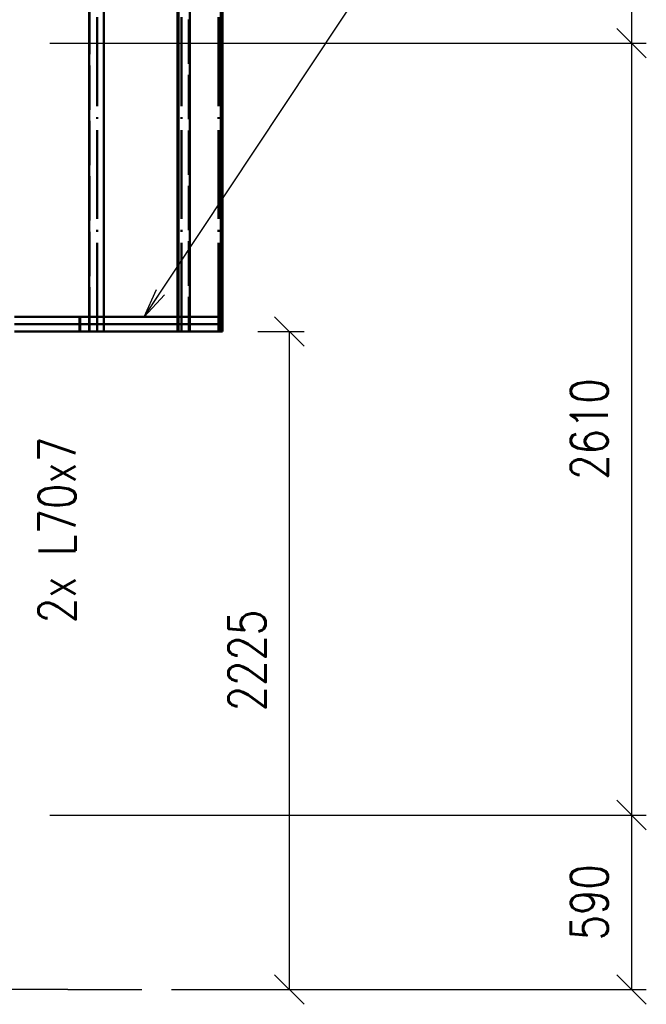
# Paper-space layout 'Layout1' of a CAD drawing. Extents: x -2 to 1033, y -36 to 596.
# Tile 41 of 256: x 289 to 331, y 110 to 177. Entities that reach past the tile are written whole.
import ezdxf

# ---------------------------------------------------------------- set-up
doc = ezdxf.new("R2010")
doc.units = 0
for name, pattern in [('ACAD_ISO02W100', [15, 12, -3]), ('ACAD_ISO04W100', [30.5, 24, -3, 0.5, -3]), ('HP_01_CER_B', [8, 5, -1, 1, -1])]:
    doc.linetypes.add(name, pattern=pattern)
doc.layers.get('0').update_dxf_attribs({"linetype": 'CONTINUOUS'})
doc.layers.get('DEFPOINTS').update_dxf_attribs({"color": 132, "linetype": 'CONTINUOUS'})
for name, color, linetype, lineweight in [('SS_KOTY', 3, 'CONTINUOUS', 25), ('SS_OSY_025', 7, 'HP_01_CER_B', 25), ('SS_POPIS_PROFILU', 13, 'CONTINUOUS', 25), ('SS_ZEBRIK KOŠ', 75, 'CONTINUOUS', 50)]:
    doc.layers.add(name, color=color, linetype=linetype, lineweight=lineweight)
doc.styles.add('ROMANS', font='romans.shx', dxfattribs={"width": 0.8})
doc.styles.add('romans.shx', font='romans.shx', dxfattribs={"height": 5})
doc.dimstyles.new('A-1_(2.5)_50AS', dxfattribs={"dimtxt": 2.5, "dimasz": 2, "dimexe": 1, "dimexo": 2, "dimgap": 0, "dimtad": 0, "dimdec": 1, "dimlfac": 50, "dimrnd": 1, "dimtxsty": 'ROMANS', "dimblk1": 'OBLIQUE', "dimblk2": 'OBLIQUE', "dimsah": 1, "dimcen": 2, "dimclrd": 256, "dimclre": 256, "dimclrt": 256, "dimadec": 1, "dimazin": 2, "dimtfac": 0.714286, "dimtdec": 1, "dimtmove": 0, "dimatfit": 3, "dimldrblk": 'OPEN', "dimfxl": 1, "dimtvp": 1.142857, "dimtfill": 1, "dimtolj": 1, "dimlwd": -1, "dimlwe": -1, "dimarcsym": 0})

# ---------------------------------------------------------------- blocks, each defined once
blk = doc.blocks.new('_Oblique')
at = {"color": 0, "linetype": 'ByBlock', "lineweight": -2}
blk.add_line((-0.5, -0.5), (0.5, 0.5), dxfattribs=at)
blk = doc.blocks.new('*D14')
at = {"layer": 'DEFPOINTS', "color": 0, "transparency": 16777216}
for p in [(302.674, 155.493, -8344.7), (306.808, 155.493), (296.824, 110.993)]:
    blk.add_point(p, dxfattribs=at)
at = {"layer": 'SS_KOTY', "transparency": 16777216}
for p, q in [((304.674, 155.493), (307.808, 155.493)), ((306.808, 110.993), (306.808, 155.493)), ((298.824, 110.993), (307.808, 110.993))]:
    blk.add_line(p, q, dxfattribs=at)
at = {"layer": 'SS_KOTY', "transparency": 16777216, "xscale": 2, "yscale": 2, "zscale": 2}
for p, rotation in [((306.808, 155.493), 90), ((306.808, 110.993), 270)]:
    blk.add_blockref('_Oblique', p, dxfattribs=dict(at, rotation=rotation))
at = {"layer": 'SS_KOTY', "transparency": 16777216, "insert": (303.951, 133.243), "char_height": 2.5, "attachment_point": 5, "rotation": 90, "style": 'ROMANS', "bg_fill": 3, "box_fill_scale": 1.1, "bg_fill_color": 256, "bg_fill_true_color": 13158600, "bg_fill_transparency": 0}
blk.add_mtext('\\A1;2225', dxfattribs=at)
blk = doc.blocks.new('_OPEN')
at = {"color": 0, "linetype": 'ByBlock'}
for p, q in [((-1, 0.167), (0, 0)), ((0, 0), (-1, -0.167)), ((0, 0), (-1, 0))]:
    blk.add_line(p, q, dxfattribs=at)
blk = doc.blocks.new('*D16')
at = {"layer": 'DEFPOINTS', "color": 0, "transparency": 16777216}
for p in [(288.614, 258.993), (288.614, 174.993), (329.957, 174.993)]:
    blk.add_point(p, dxfattribs=at)
at = {"layer": 'SS_KOTY', "transparency": 16777216}
for p, q in [((290.614, 258.993), (330.957, 258.993)), ((329.957, 258.993), (329.957, 174.993)), ((290.614, 174.993), (330.957, 174.993))]:
    blk.add_line(p, q, dxfattribs=at)
at = {"layer": 'SS_KOTY', "transparency": 16777216, "xscale": 2, "yscale": 2, "zscale": 2}
for p, rotation in [((329.957, 258.993), 90), ((329.957, 174.993), 270)]:
    blk.add_blockref('_Oblique', p, dxfattribs=dict(at, rotation=rotation))
at = {"layer": 'SS_KOTY', "transparency": 16777216, "insert": (327.1, 216.993), "char_height": 2.5, "attachment_point": 5, "rotation": 90, "style": 'ROMANS', "bg_fill": 3, "box_fill_scale": 1.1, "bg_fill_color": 256, "bg_fill_true_color": 13158600, "bg_fill_transparency": 0}
blk.add_mtext('\\A1;4200', dxfattribs=at)
blk = doc.blocks.new('*D17')
at = {"layer": 'DEFPOINTS', "color": 0, "transparency": 16777216}
for p in [(288.614, 174.993), (288.614, 122.793), (329.957, 122.793)]:
    blk.add_point(p, dxfattribs=at)
at = {"layer": 'SS_KOTY', "transparency": 16777216}
for p, q in [((290.614, 174.993), (330.957, 174.993)), ((329.957, 174.993), (329.957, 122.793)), ((290.614, 122.793), (330.957, 122.793))]:
    blk.add_line(p, q, dxfattribs=at)
at = {"layer": 'SS_KOTY', "transparency": 16777216, "xscale": 2, "yscale": 2, "zscale": 2}
for p, rotation in [((329.957, 174.993), 90), ((329.957, 122.793), 270)]:
    blk.add_blockref('_Oblique', p, dxfattribs=dict(at, rotation=rotation))
at = {"layer": 'SS_KOTY', "transparency": 16777216, "insert": (327.1, 148.893), "char_height": 2.5, "attachment_point": 5, "rotation": 90, "style": 'ROMANS', "bg_fill": 3, "box_fill_scale": 1.1, "bg_fill_color": 256, "bg_fill_true_color": 13158600, "bg_fill_transparency": 0}
blk.add_mtext('\\A1;2610', dxfattribs=at)
blk = doc.blocks.new('*D18')
at = {"layer": 'DEFPOINTS', "color": 0, "transparency": 16777216}
for p in [(288.614, 122.793), (296.824, 110.993), (329.957, 110.993)]:
    blk.add_point(p, dxfattribs=at)
at = {"layer": 'SS_KOTY', "transparency": 16777216}
for p, q in [((290.614, 122.793), (330.957, 122.793)), ((329.957, 122.793), (329.957, 110.993)), ((298.824, 110.993), (330.957, 110.993))]:
    blk.add_line(p, q, dxfattribs=at)
at = {"layer": 'SS_KOTY', "transparency": 16777216, "xscale": 2, "yscale": 2, "zscale": 2}
for p, rotation in [((329.957, 122.793), 90), ((329.957, 110.993), 270)]:
    blk.add_blockref('_Oblique', p, dxfattribs=dict(at, rotation=rotation))
at = {"layer": 'SS_KOTY', "transparency": 16777216, "insert": (327.1, 116.893), "char_height": 2.5, "attachment_point": 5, "rotation": 90, "style": 'ROMANS', "bg_fill": 3, "box_fill_scale": 1.1, "bg_fill_color": 256, "bg_fill_true_color": 13158600, "bg_fill_transparency": 0}
blk.add_mtext('\\A1;590', dxfattribs=at)

psp = doc.layouts.get("Layout1")

# ---------------------------------------------------------------- dimensions: what is measured, and where the dimension line sits
at = {"layer": 'SS_KOTY'}
for base, p1, p2, picture, middle in [((329.9571, 174.993), (288.6145, 258.993), (288.6145, 174.993), '*D16', (327.1, 216.993)), ((306.8078, 155.493), (296.8242, 110.993), (302.6745, 155.493, -8344.7), '*D14', (303.9507, 133.243))]:
    dim = psp.add_linear_dim(base=base, p1=p1, p2=p2, angle=90, dimstyle='A-1_(2.5)_50AS', dxfattribs=at)
    dim.commit()
    dim.dimension.update_dxf_attribs({"geometry": picture, "text_midpoint": middle})

# ---------------------------------------------------------------- next in the draw order: dimensions: what is measured, and where the dimension line sits
dim = psp.add_linear_dim(base=(329.9571, 122.793), p1=(288.6145, 174.993), p2=(288.6145, 122.793), angle=90, dimstyle='A-1_(2.5)_50AS', override={"dimtmove": 1}, dxfattribs=at)
dim.commit()
dim.dimension.update_dxf_attribs({"geometry": '*D17', "text_midpoint": (327.1, 148.893)})

# ---------------------------------------------------------------- next in the draw order: linework, layer by layer
at = {"layer": 'SS_POPIS_PROFILU', "color": 0, "linetype": 'ByBlock'}
for p, q in [((296.9811, 156.493), (297.8094, 158.3437)), ((296.9811, 156.493), (298.0871, 158.1594)), ((298.3648, 157.9751), (296.9811, 156.493))]:
    psp.add_line(p, q, dxfattribs=at)
at = {"layer": 'SS_POPIS_PROFILU', "color": 13}
psp.add_lwpolyline([(296.9811, 156.493), (312.1317, 179.321), (323.3698, 179.321)], dxfattribs=at)
at = {"layer": 'SS_ZEBRIK KOŠ', "color": 1, "linetype": 'Continuous', "ltscale": 0.25}
for p, q in [((293.2614, 281.593), (293.2614, 155.493)), ((294.2462, 155.493), (294.2462, 281.593)), ((294.2636, 155.493), (294.2636, 281.593)), ((299.2338, 281.593), (299.2338, 155.493)), ((299.2981, 155.493), (299.2981, 281.593)), ((300.0641, 155.493), (300.0641, 281.593)), ((302.1745, 281.593), (302.1745, 155.493)), ((302.2745, 155.493), (302.2745, 281.593)), ((292.6003, 156.493), (288.2145, 156.493)), ((292.6003, 155.493), (288.2145, 155.493)), ((294.2462, 155.493), (293.2614, 155.493)), ((294.2636, 155.493), (294.2462, 155.493)), ((299.2981, 155.493), (299.2338, 155.493)), ((300.0641, 155.493), (299.2981, 155.493)), ((302.2745, 155.493), (302.1745, 155.493))]:
    psp.add_line(p, q, dxfattribs=at)
at = {"layer": 'SS_ZEBRIK KOŠ', "color": 3, "linetype": 'ACAD_ISO02W100', "ltscale": 0.25}
for p, q in [((293.2788, 155.493), (293.2788, 281.593)), ((299.9999, 281.593), (299.9999, 155.493)), ((292.6543, 155.493), (292.6543, 156.493)), ((293.2726, 156.493), (293.2614, 156.493)), ((293.4436, 156.493), (293.2726, 156.493)), ((293.6155, 156.493), (293.4436, 156.493)), ((293.7883, 156.493), (293.6155, 156.493)), ((293.9618, 156.493), (293.7883, 156.493)), ((294.1359, 156.493), (293.9618, 156.493)), ((294.2635, 156.493), (294.1359, 156.493)), ((299.278, 156.493), (299.2341, 156.493)), ((299.4178, 156.493), (299.278, 156.493)), ((299.5551, 156.493), (299.4178, 156.493)), ((299.6896, 156.493), (299.5551, 156.493)), ((299.8212, 156.493), (299.6896, 156.493)), ((299.95, 156.493), (299.8212, 156.493)), ((300.0643, 156.493), (299.95, 156.493)), ((302.0145, 155.493), (302.0145, 156.493))]:
    psp.add_line(p, q, dxfattribs=at)
at = {"layer": 'SS_ZEBRIK KOŠ', "color": 7, "linetype": 'ACAD_ISO04W100', "ltscale": 0.25}
for p, q in [((293.7989, 155.493), (293.7989, 281.593)), ((293.7989, 155.493), (293.7989, 281.593)), ((299.514, 155.493), (299.514, 281.593)), ((299.514, 155.493), (299.514, 281.593)), ((302.0145, 155.493), (302.0145, 281.593)), ((288.2145, 155.993), (292.6543, 155.993)), ((288.2145, 155.993), (292.6543, 155.993))]:
    psp.add_line(p, q, dxfattribs=at)
at = {"layer": 'SS_ZEBRIK KOŠ', "color": 2, "linetype": 'Continuous', "ltscale": 0.25}
for p, q in [((292.7665, 156.493), (292.6003, 156.493)), ((292.6003, 156.493), (292.6003, 155.493)), ((292.934, 156.493), (292.7665, 156.493)), ((293.1027, 156.493), (292.934, 156.493)), ((293.2614, 156.493), (293.1027, 156.493)), ((294.3105, 156.493), (294.2635, 156.493)), ((294.4856, 156.493), (294.3105, 156.493)), ((294.661, 156.493), (294.4856, 156.493)), ((294.8366, 156.493), (294.661, 156.493)), ((295.0123, 156.493), (294.8366, 156.493)), ((295.188, 156.493), (295.0123, 156.493)), ((295.3636, 156.493), (295.188, 156.493)), ((295.539, 156.493), (295.3636, 156.493)), ((295.7141, 156.493), (295.539, 156.493)), ((295.8888, 156.493), (295.7141, 156.493)), ((296.0629, 156.493), (295.8888, 156.493)), ((296.2364, 156.493), (296.0629, 156.493)), ((296.4092, 156.493), (296.2364, 156.493)), ((296.5811, 156.493), (296.4092, 156.493)), ((296.7521, 156.493), (296.5811, 156.493)), ((296.9221, 156.493), (296.7521, 156.493)), ((297.0908, 156.493), (296.9221, 156.493)), ((297.2584, 156.493), (297.0908, 156.493)), ((297.4246, 156.493), (297.2584, 156.493)), ((297.5893, 156.493), (297.4246, 156.493)), ((297.7525, 156.493), (297.5893, 156.493)), ((297.914, 156.493), (297.7525, 156.493)), ((298.0738, 156.493), (297.914, 156.493)), ((298.2318, 156.493), (298.0738, 156.493)), ((298.3878, 156.493), (298.2318, 156.493)), ((298.5417, 156.493), (298.3878, 156.493)), ((298.6936, 156.493), (298.5417, 156.493)), ((298.8432, 156.493), (298.6936, 156.493)), ((298.9906, 156.493), (298.8432, 156.493)), ((299.1355, 156.493), (298.9906, 156.493)), ((299.2341, 156.493), (299.1355, 156.493)), ((300.0758, 156.493), (300.0643, 156.493)), ((300.1986, 156.493), (300.0758, 156.493)), ((300.3182, 156.493), (300.1986, 156.493)), ((300.4347, 156.493), (300.3182, 156.493)), ((300.5479, 156.493), (300.4347, 156.493)), ((300.6577, 156.493), (300.5479, 156.493)), ((300.7642, 156.493), (300.6577, 156.493)), ((300.8671, 156.493), (300.7642, 156.493)), ((300.9666, 156.493), (300.8671, 156.493)), ((301.0625, 156.493), (300.9666, 156.493)), ((301.1547, 156.493), (301.0625, 156.493)), ((301.2432, 156.493), (301.1547, 156.493)), ((301.328, 156.493), (301.2432, 156.493)), ((301.409, 156.493), (301.328, 156.493)), ((301.4861, 156.493), (301.409, 156.493)), ((301.5593, 156.493), (301.4861, 156.493)), ((301.6286, 156.493), (301.5593, 156.493)), ((301.6939, 156.493), (301.6286, 156.493)), ((301.7552, 156.493), (301.6939, 156.493)), ((301.8124, 156.493), (301.7552, 156.493)), ((301.8655, 156.493), (301.8124, 156.493)), ((301.9145, 156.493), (301.8655, 156.493)), ((301.9594, 156.493), (301.9145, 156.493)), ((302, 156.493), (301.9594, 156.493)), ((302.0365, 156.493), (302, 156.493)), ((302.0687, 156.493), (302.0365, 156.493)), ((302.0967, 156.493), (302.0687, 156.493)), ((302.1204, 156.493), (302.0967, 156.493)), ((302.1398, 156.493), (302.1204, 156.493)), ((302.1549, 156.493), (302.1398, 156.493)), ((302.1658, 156.493), (302.1549, 156.493)), ((302.1723, 156.493), (302.1658, 156.493)), ((302.1745, 156.493), (302.1723, 156.493)), ((292.7665, 155.493), (292.6003, 155.493)), ((292.934, 155.493), (292.7665, 155.493)), ((293.1027, 155.493), (292.934, 155.493)), ((293.2614, 155.493), (293.1027, 155.493)), ((294.3105, 155.493), (294.2635, 155.493)), ((294.4856, 155.493), (294.3105, 155.493)), ((294.661, 155.493), (294.4856, 155.493)), ((294.8366, 155.493), (294.661, 155.493)), ((295.0123, 155.493), (294.8366, 155.493)), ((295.188, 155.493), (295.0123, 155.493)), ((295.3636, 155.493), (295.188, 155.493)), ((295.539, 155.493), (295.3636, 155.493)), ((295.7141, 155.493), (295.539, 155.493)), ((295.8888, 155.493), (295.7141, 155.493)), ((296.0629, 155.493), (295.8888, 155.493)), ((296.2364, 155.493), (296.0629, 155.493)), ((296.4092, 155.493), (296.2364, 155.493)), ((296.5811, 155.493), (296.4092, 155.493)), ((296.7521, 155.493), (296.5811, 155.493)), ((296.9221, 155.493), (296.7521, 155.493)), ((297.0908, 155.493), (296.9221, 155.493)), ((297.2584, 155.493), (297.0908, 155.493)), ((297.4246, 155.493), (297.2584, 155.493)), ((297.5893, 155.493), (297.4246, 155.493)), ((297.7525, 155.493), (297.5893, 155.493)), ((297.914, 155.493), (297.7525, 155.493)), ((298.0738, 155.493), (297.914, 155.493)), ((298.2318, 155.493), (298.0738, 155.493)), ((298.3878, 155.493), (298.2318, 155.493)), ((298.5417, 155.493), (298.3878, 155.493)), ((298.6936, 155.493), (298.5417, 155.493)), ((298.8432, 155.493), (298.6936, 155.493)), ((298.9906, 155.493), (298.8432, 155.493)), ((299.1355, 155.493), (298.9906, 155.493)), ((299.2338, 155.493), (299.1355, 155.493)), ((300.0758, 155.493), (300.0643, 155.493)), ((300.1986, 155.493), (300.0758, 155.493)), ((300.3182, 155.493), (300.1986, 155.493)), ((300.4347, 155.493), (300.3182, 155.493)), ((300.5479, 155.493), (300.4347, 155.493)), ((300.6577, 155.493), (300.5479, 155.493)), ((300.7642, 155.493), (300.6577, 155.493)), ((300.8671, 155.493), (300.7642, 155.493)), ((300.9666, 155.493), (300.8671, 155.493)), ((301.0625, 155.493), (300.9666, 155.493)), ((301.1547, 155.493), (301.0625, 155.493)), ((301.2432, 155.493), (301.1547, 155.493)), ((301.328, 155.493), (301.2432, 155.493)), ((301.409, 155.493), (301.328, 155.493)), ((301.4861, 155.493), (301.409, 155.493)), ((301.5593, 155.493), (301.4861, 155.493)), ((301.6286, 155.493), (301.5593, 155.493)), ((301.6939, 155.493), (301.6286, 155.493)), ((301.7552, 155.493), (301.6939, 155.493)), ((301.8124, 155.493), (301.7552, 155.493)), ((301.8655, 155.493), (301.8124, 155.493)), ((301.9145, 155.493), (301.8655, 155.493)), ((301.9594, 155.493), (301.9145, 155.493)), ((302, 155.493), (301.9594, 155.493)), ((302.0365, 155.493), (302, 155.493)), ((302.0687, 155.493), (302.0365, 155.493)), ((302.0967, 155.493), (302.0687, 155.493)), ((302.1204, 155.493), (302.0967, 155.493)), ((302.1398, 155.493), (302.1204, 155.493)), ((302.1549, 155.493), (302.1398, 155.493)), ((302.1658, 155.493), (302.1549, 155.493)), ((302.1723, 155.493), (302.1658, 155.493)), ((302.1745, 155.493), (302.1723, 155.493))]:
    psp.add_line(p, q, dxfattribs=at)
at = {"layer": 'SS_ZEBRIK KOŠ', "color": 7, "linetype": 'ACAD_ISO04W100', "ltscale": 0.25, "extrusion": (5.47382e-48, 1, 6.12323e-17)}
psp.add_arc((-295.0145, 0, 155.993), 7, 70.295146, 289.704854, dxfattribs=at)

# ---------------------------------------------------------------- next in the draw order: texts
at = {"layer": 'SS_POPIS_PROFILU', "color": 13, "style": 'romans.shx', "width": 0.8}
psp.add_text('2x L70x7', height=2.5, rotation=90, dxfattribs=at).set_placement((292.3456, 135.7689))

# ---------------------------------------------------------------- next in the draw order: dimensions: what is measured, and where the dimension line sits
at = {"layer": 'SS_KOTY'}
dim = psp.add_linear_dim(base=(329.9571, 110.993), p1=(288.6145, 122.793), p2=(296.8242, 110.993), angle=90, dimstyle='A-1_(2.5)_50AS', override={"dimtmove": 1}, dxfattribs=at)
dim.commit()
dim.dimension.update_dxf_attribs({"geometry": '*D18', "text_midpoint": (327.1, 116.893)})

# ---------------------------------------------------------------- next in the draw order: linework, layer by layer
at = {"layer": 'SS_OSY_025', "linetype": 'ACAD_ISO04W100', "ltscale": 0.25}
for p, q in [((291.8252, 110.993), (29.2016, 110.993)), ((291.8252, 110.993), (291.8242, 110.993)), ((291.8242, 110.993), (296.8242, 110.993))]:
    psp.add_line(p, q, dxfattribs=at)

doc.saveas('drawing.dxf')
